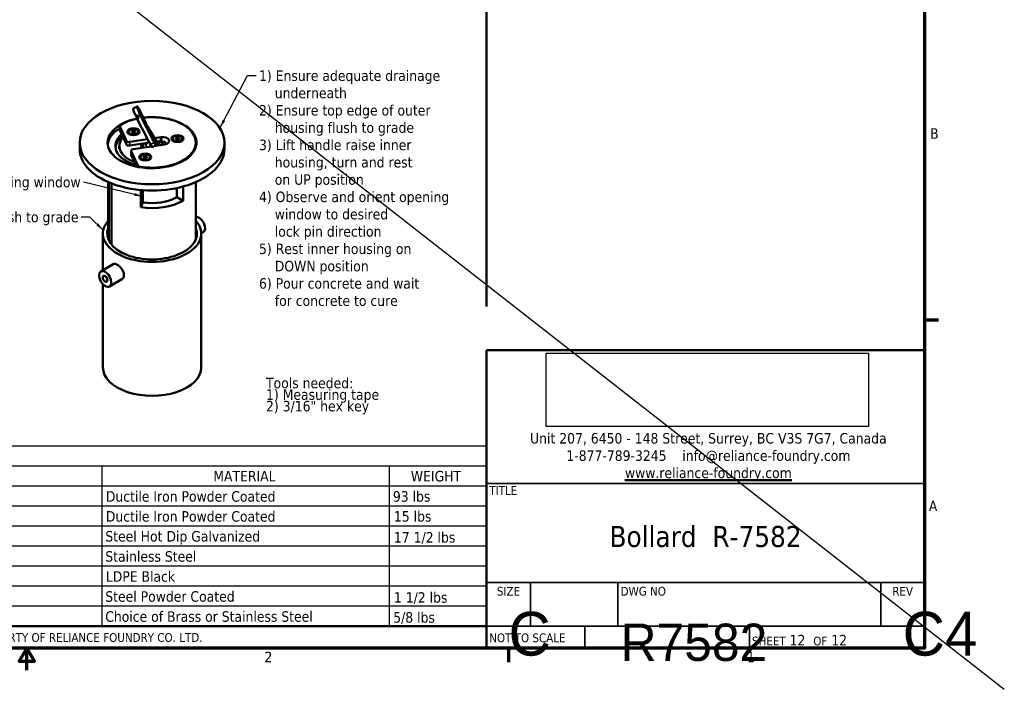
# Model space of a CAD drawing. Header units: feet. Extents: x -744 to -375, y 205 to 389.
# Tile 24 of 40: x -451 to -384, y 282 to 327. Entities that reach past the tile are written whole.
import ezdxf
from ezdxf.enums import TextEntityAlignment as Align

# ---------------------------------------------------------------- set-up
doc = ezdxf.new("R2018")
doc.units = ezdxf.units.FT
doc.header["$MEASUREMENT"] = 0
for name, color, linetype, lineweight in [('Border (ANSI)', 7, 'Continuous', 70), ('Symbol (ANSI)', 7, 'Continuous', 25), ('Title (ANSI)', 7, 'Continuous', 50), ('Visible (ANSI)', 7, 'Continuous', 50), ('Visible Narrow (ANSI)', 7, 'Continuous', 35)]:
    doc.layers.add(name, color=color, linetype=linetype, lineweight=lineweight)
doc.layers.add('RD_P_Text', color=1, linetype='Continuous')
doc.styles.add('Note Text (ANSI)', font='tahoma.ttf')
doc.styles.get("Standard").update_dxf_attribs({"font": 'font31.shx'})
doc.styles.add('Text Style38', font='tahoma.ttf')
doc.dimstyles.new('Default (ANSI)$7', dxfattribs={"dimscale": 5.882353, "dimtxt": 0.12, "dimasz": 0.098425, "dimexe": 0.125, "dimexo": 0.0625, "dimgap": 0.031496, "dimtad": 0, "dimtih": 1, "dimtoh": 1, "dimdec": 3, "dimrnd": 1e-08, "dimzin": 3, "dimdsep": 46, "dimlunit": 5, "dimtxsty": 'Note Text (ANSI)', "dimcen": 0.09, "dimdle": 0.393701, "dimclrd": 256, "dimclre": 256, "dimclrt": 256, "dimadec": 0, "dimazin": 1, "dimtfac": 1, "dimtofl": 0, "dimtmove": 0, "dimatfit": 3, "dimfxl": 1, "dimfrac": 2, "dimtolj": 1, "dimtzin": 4, "dimlwd": -1, "dimlwe": -1, "dimarcsym": 0})
picture_1 = doc.add_image_def('image1.bmp', size_in_pixel=(500, 114))

# ---------------------------------------------------------------- blocks, each defined once
blk = doc.blocks.new('Borders Default Border')
at = {"layer": 'Border (ANSI)'}
for p, q in [((21.25, 4.25), (21.41, 4.25)), ((16.5, 0.5), (16.5, 0.34))]:
    blk.add_line(p, q, dxfattribs=at)
at = {"layer": 'Border (ANSI)', "flags": 128}
for points in [[(0.75, 0.5), (0.75, 16.5), (21.25, 16.5), (21.25, 0.5), (0.75, 0.5)], [(11, 0.25), (11, 0.5), (10.913, 0.35), (11.087, 0.35), (11, 0.5)]]:
    blk.add_lwpolyline(points, dxfattribs=at)
at = {"layer": 'Border (ANSI)', "char_height": 0.12, "attachment_point": 7, "style": 'Note Text (ANSI)'}
for s, insert in [('B', (21.313, 6.315)), ('A', (21.299, 2.065)), ('2', (13.714, 0.34)), ('1', (19.223, 0.34))]:
    blk.add_mtext(s, dxfattribs=dict(at, insert=insert))
blk = doc.blocks.new('Title Blocks ANSI - Large')
at = {"layer": 'Title (ANSI)'}
for p, q in [((21.945, 3.586), (21.945, 16.186)), ((16.945, 15.686), (16.945, 4.086)), ((21.945, 3.586), (16.945, 3.586)), ((16.945, 0.186), (16.945, 3.586)), ((21.945, 0.186), (21.945, 3.586)), ((1.445, 0.436), (16.945, 0.436)), ((10.265, 0.186), (21.945, 0.186))]:
    blk.add_line(p, q, dxfattribs=at)
at = {"layer": 'Title (ANSI)', "lineweight": 35}
for p, q in [((16.945, 2.066), (21.945, 2.066)), ((21.945, 0.936), (16.945, 0.936)), ((17.445, 0.436), (17.445, 0.936)), ((18.445, 0.436), (18.445, 0.936)), ((21.445, 0.436), (21.445, 0.936)), ((21.945, 0.436), (16.945, 0.436)), ((18.065, 0.436), (18.065, 0.186)), ((19.945, 0.436), (19.945, 0.186))]:
    blk.add_line(p, q, dxfattribs=at)
at = {"layer": 'Title (ANSI)', "style": 'Text Style38'}
for s, p in [('TITLE', (16.975, 2.036)), ('DWG NO', (18.475, 0.886))]:
    blk.add_text(s, height=0.1, dxfattribs=at).set_placement(p, align=Align.TOP_LEFT)
for s, p in [('SIZE', (17.195, 0.886)), ('REV', (21.695, 0.886))]:
    blk.add_text(s, height=0.1, dxfattribs=at).set_placement(p, align=Align.TOP_CENTER)
blk.add_text('NOT TO SCALE', height=0.1, dxfattribs=at).set_placement((16.975, 0.224), align=Align.BOTTOM_LEFT)
at = {"layer": 'Title (ANSI)', "insert": (19.477, 2.642), "char_height": 0.12, "attachment_point": 2, "line_spacing_factor": 0.987884, "style": 'Note Text (ANSI)'}
blk.add_mtext('\\fTahoma|b0|i0;\\H0.1200;Unit 207, 6450 - 148 Street, Surrey, BC V3S 7G7, Canada\\P\\fTahoma|b0|i0;\\H0.1200;1-877-789-3245    info@reliance-foundry.com\\P\\fTahoma|b0|i0;\\H0.1200;\\Lwww.reliance-foundry.com', dxfattribs=at)
at = {"layer": 'Title (ANSI)', "style": 'Note Text (ANSI)'}
for s, insert, char_height, width, attachment_point in [('\\fTahoma|b0|i0;\\H0.2400;Bollard  R-7582', (19.445, 1.459), 0.24, 4.94, 5), ('\\fTahoma|b0|i0;\\H0.1000;\\LCOPYRIGHT RESERVED\\l\\fTahoma|b0|i0;\\H0.1000;     THIS PLAN DRAWING AND DESIGN ARE, AND AT ALL TIMES REMAIN, THE EXCLUSIVE PROPERTY OF RELIANCE FOUNDRY CO. LTD.', (9.12, 0.358), 0.1, 14.8366, 2)]:
    blk.add_mtext(s, dxfattribs=dict(at, insert=insert, char_height=char_height, width=width, attachment_point=attachment_point))
at = {"layer": 'Title (ANSI)', "insert": (19.975, 0.216), "char_height": 0.12, "attachment_point": 7, "style": 'Note Text (ANSI)'}
blk.add_mtext('\\fTahoma|b0|i0;\\H0.1000;SHEET\\fTahoma|b0|i0;\\H0.1200; 12  \\fTahoma|b0|i0;\\H0.1000;OF\\fTahoma|b0|i0;\\H0.1200; 12 ', dxfattribs=at)
at = {"layer": 'Title (ANSI)', "lineweight": 30, "flags": 104}
for tag, height, p in [('Sheet_Size', 0.18, (17.195, 0.601)), ('REVISION_NUMBER', 0.12, (21.695, 0.601))]:
    blk.add_attdef(tag, text='', height=height, dxfattribs=at).set_placement(p, align=Align.MIDDLE_CENTER)
blk.add_attdef('PART_NUMBER', text='', height=0.18, dxfattribs=at).set_placement((18.475, 0.466), align=Align.BOTTOM_LEFT)
image = blk.add_image(picture_1, insert=(17.625, 2.715), size_in_units=(3.68, 0.839))
image.dxf.flags = 7
blk = doc.blocks.new('PARTS LIST11')
at = {"layer": 'Symbol (ANSI)'}
for p, q in [((16.247, 2.807), (0.75, 2.807)), ((16.247, 2.807), (16.247, 2.578)), ((16.247, 2.578), (0.75, 2.578)), ((11.856, 2.578), (11.856, 2.35)), ((15.139, 2.578), (15.139, 2.35)), ((16.247, 2.578), (16.247, 2.35)), ((16.247, 2.35), (0.75, 2.35)), ((11.856, 2.35), (11.856, 0.75)), ((15.139, 2.35), (15.139, 0.75)), ((16.247, 2.35), (16.247, 0.75)), ((16.247, 2.121), (0.75, 2.121)), ((16.247, 1.893), (0.75, 1.893)), ((16.247, 1.664), (0.75, 1.664)), ((16.247, 1.436), (0.75, 1.436)), ((16.247, 1.207), (0.75, 1.207)), ((16.247, 0.979), (0.75, 0.979)), ((16.247, 0.75), (0.75, 0.75))]:
    blk.add_line(p, q, dxfattribs=at)
at = {"layer": 'Symbol (ANSI)', "char_height": 0.12, "attachment_point": 7, "style": 'Note Text (ANSI)'}
for s, insert in [('MATERIAL', (13.13, 2.404)), ('WEIGHT', (15.385, 2.401)), ('Ductile Iron Powder Coated', (11.903, 2.17)), ('93 lbs', (15.18, 2.17)), ('Ductile Iron Powder Coated', (11.903, 1.942)), ('15 lbs', (15.192, 1.942)), ('Steel Hot Dip Galvanized', (11.897, 1.683)), ('17 1/2 lbs', (15.192, 1.69)), ('Stainless Steel', (11.897, 1.485)), ('LDPE Black', (11.903, 1.256)), ('Steel Powder Coated', (11.897, 1.028)), ('1 1/2 lbs', (15.192, 1.004)), ('Choice of Brass or Stainless Steel', (11.896, 0.799)), ('5/8 lbs', (15.184, 0.776))]:
    blk.add_mtext(s, dxfattribs=dict(at, insert=insert))

msp = doc.modelspace()

# ---------------------------------------------------------------- linework, layer by layer
at = {"layer": 'RD_P_Text', "flags": 128}
msp.add_lwpolyline([(-514.91607, 384.18124), (-384.38489, 282.16714)], dxfattribs=at)
at = {"layer": 'Visible (ANSI)', "color": 3}
for p, q in [((-442.87926, 321.16519), (-442.62178, 321.30654)), ((-442.03949, 320.18163), (-442.42002, 320.99944)), ((-443.79673, 319.74281), (-443.79673, 319.98327)), ((-443.79047, 319.95587), (-443.34265, 318.99345)), ((-443.34265, 318.75299), (-443.79047, 319.71542)), ((-443.19447, 319.60548), (-443.19447, 319.55578)), ((-443.0624, 319.40126), (-443.09921, 319.42262)), ((-442.98382, 319.56886), (-442.98007, 319.64583)), ((-442.86995, 319.52851), (-442.98382, 319.56886)), ((-442.98007, 319.64583), (-442.86244, 319.68244)), ((-442.98007, 319.56753), (-442.98007, 319.64583)), ((-442.75232, 319.56512), (-442.86995, 319.52851)), ((-442.86244, 319.55606), (-442.86244, 319.68244)), ((-442.86244, 319.68244), (-442.74857, 319.64209)), ((-442.74857, 319.64209), (-442.75232, 319.56512)), ((-442.66999, 319.40126), (-442.63317, 319.42262)), ((-442.53792, 319.60548), (-442.53792, 319.55578)), ((-441.15827, 318.69487), (-441.91688, 319.95475)), ((-441.3735, 318.75032), (-441.75403, 319.56813)), ((-441.72657, 319.54575), (-441.20947, 318.68697)), ((-446.47865, 318.45408), (-446.47865, 318.87487)), ((-443.11751, 318.91859), (-441.91624, 319.10395)), ((-441.94319, 318.85934), (-443.11751, 318.67814)), ((-442.21355, 318.78694), (-441.97343, 318.82399)), ((-441.61756, 318.57245), (-441.36008, 318.7138)), ((-440.79393, 318.75109), (-441.48695, 318.64415)), ((-441.44808, 319.17619), (-441.0223, 319.24189)), ((-441.0223, 319.00143), (-441.3156, 318.95618)), ((-441.2987, 318.9281), (-441.1141, 318.95658)), ((-441.0223, 319.24189), (-441.0223, 319.00143)), ((-441.0223, 319.24189), (-440.96521, 318.93885)), ((-440.89832, 318.73498), (-441.0223, 319.00143)), ((-440.87223, 318.73901), (-440.96521, 318.93885)), ((-440.24206, 319.14991), (-440.24206, 319.10021)), ((-440.10999, 318.94569), (-440.1468, 318.96706)), ((-440.03141, 319.1133), (-440.02766, 319.19027)), ((-439.91754, 319.07295), (-440.03141, 319.1133)), ((-440.02766, 319.19027), (-439.91003, 319.22688)), ((-440.02766, 319.19027), (-440.02766, 319.11197)), ((-439.79991, 319.10956), (-439.91754, 319.07295)), ((-439.91003, 319.22688), (-439.79616, 319.18653)), ((-439.91003, 319.1005), (-439.91003, 319.22688)), ((-439.79616, 319.18653), (-439.79991, 319.10956)), ((-439.71758, 318.94569), (-439.68076, 318.96706)), ((-439.58551, 319.14991), (-439.58551, 319.10021)), ((-438.67718, 318.64644), (-438.67718, 318.8869)), ((-436.75806, 318.45408), (-436.75806, 318.87487)), ((-443.81843, 318.45408), (-443.81843, 318.64644)), ((-443.02539, 318.32554), (-443.02539, 318.08509)), ((-443.01912, 318.29815), (-442.5713, 317.33572)), ((-442.64859, 317.26137), (-443.01912, 318.05769)), ((-441.65085, 318.61886), (-442.88914, 318.42779)), ((-442.28045, 318.52172), (-442.34353, 318.65729)), ((-442.0117, 318.56318), (-442.01351, 318.56708)), ((-442.40337, 317.9053), (-442.40337, 317.8556)), ((-442.2713, 317.70107), (-442.30812, 317.72244)), ((-442.19272, 317.86868), (-442.18897, 317.94565)), ((-442.07885, 317.82833), (-442.19272, 317.86868)), ((-442.18897, 317.94565), (-442.07134, 317.98226)), ((-442.18897, 317.86735), (-442.18897, 317.94565)), ((-441.96123, 317.86494), (-442.07885, 317.82833)), ((-442.07134, 317.85588), (-442.07134, 317.98226)), ((-442.07134, 317.98226), (-441.95747, 317.94191)), ((-441.95747, 317.94191), (-441.96123, 317.86494)), ((-441.87889, 317.70107), (-441.84208, 317.72244)), ((-441.74682, 317.9053), (-441.74682, 317.8556)), ((-444.55953, 312.39701), (-444.55953, 316.22586)), ((-444.53219, 312.33117), (-444.53219, 316.21398)), ((-444.34188, 316.13593), (-444.34188, 312.0284)), ((-438.67718, 312.39701), (-438.67718, 316.22586)), ((-442.37959, 314.53375), (-442.37959, 315.68976)), ((-442.22734, 315.67728), (-442.22734, 314.86095)), ((-439.95458, 315.21165), (-439.95458, 315.82432)), ((-439.53863, 315.9244), (-439.53863, 314.97212)), ((-442.37959, 314.53375), (-442.22734, 314.86095)), ((-439.95458, 315.21165), (-439.53863, 314.97212)), ((-444.9185, 310.30868), (-444.9185, 312.76732)), ((-438.17709, 312.85458), (-438.31824, 312.7733)), ((-438.31822, 303.77392), (-438.31822, 312.76732)), ((-445.05962, 310.22741), (-444.22288, 310.70926)), ((-444.92573, 309.80931), (-444.92586, 309.81426)), ((-444.77619, 309.54962), (-444.77197, 309.54702)), ((-444.48177, 309.22396), (-443.64503, 309.7058)), ((-444.9185, 303.77392), (-444.9185, 309.36938))]:
    msp.add_line(p, q, dxfattribs=at)
for centre, major_axis, ratio in [((-441.61836, 318.87487), (-4.86029, 0), 0.5758617), ((-442.86619, 319.60548), (0.40529, 0), 0.5758617), ((-442.86619, 319.60548), (-0.32828, 0), 0.5758617), ((-439.91378, 319.14991), (0.40529, 0), 0.5758617), ((-439.91378, 319.14991), (-0.32828, 0), 0.5758617), ((-442.0751, 317.9053), (0.40529, 0), 0.5758617), ((-442.0751, 317.9053), (0.32828, 0), 0.5758617), ((-444.7707, 309.72568), (-0.28893, 0.50173), 0.57809312), ((-444.7707, 309.72568), (-0.11265, 0.19562), 0.57809312), ((-444.7707, 309.72568), (0.10946, -0.19009), 0.57809312)]:
    msp.add_ellipse(centre, major_axis=major_axis, ratio=ratio, dxfattribs=at)
for centre, major_axis, ratio, start_param, end_param in [((-441.20639, 318.72833), (-1.41539, 2.57822), 0.05159787, 6.11892581, 7.7649932), ((-441.61836, 318.87487), (2.98529, 0), 0.5758617, 1.90709279, 8.05527026), ((-441.46387, 318.58698), (-1.41539, 2.57822), 0.05159787, 0, 0.56373844), ((-442.66451, 320.58098), (-0.13446, 0.24493), 0.05159787, 4.12895158, 5.3236453), ((-442.49506, 321.12407), (-0.08846, 0.16114), 0.05159787, 3.80036685, 6.11892581), ((-443.61291, 319.98327), (-0.18382, 0), 0.5758617, 5.52103932, 6.54498469), ((-441.61836, 318.8869), (-2.94118, 0), 0.5758617, 5.0514022, 5.52103932), ((-441.46387, 318.58698), (-1.41539, 2.57822), 0.05159787, 0.75380996, 1.48180789), ((-441.33513, 318.65765), (1.41539, -2.57822), 0.05159787, 3.79911685, 3.80161685), ((-441.61836, 318.8869), (2.94118, 0), 0.5758617, 4.42733742, 8.05620205), ((-441.96445, 320.057), (0.08846, -0.16114), 0.05159787, 3.80036685, 5.37116318), ((-441.61836, 318.64644), (-2.98529, 0), 0.5758617, 5.53027306, 6.21669747), ((-441.61836, 318.64644), (-2.46324, 0), 0.5758617, 5.69064474, 7.39932465), ((-443.61291, 319.74281), (-0.18382, 0), 0.5758617, 0, 0.26179939), ((-442.86619, 319.55578), (-0.32828, 0), 0.5758617, 0, 1.04634554), ((-442.86619, 319.45447), (0.22059, 0), 0.5758617, 3.53720145, 3.55846032), ((-442.86619, 319.55578), (0.32828, 0), 0.5758617, 5.23683977, 6.28318531), ((-442.86619, 319.45447), (0.22059, 0), 0.5758617, 5.86631764, 5.88757651), ((-441.67899, 319.4435), (-0.08846, 0.16114), 0.05159787, 5.37116318, 6.94195951), ((-441.61836, 318.64644), (-2.20007, 0), 0.5758617, 5.80025265, 7.28971674), ((-441.61836, 318.45408), (-2.46324, 0), 0.5758617, 5.64499408, 6.21532698), ((-443.16509, 319.02084), (-0.18382, 0), 0.5758617, 0.26179939, 1.83259571), ((-443.16509, 318.78039), (-0.18382, 0), 0.5758617, 0.26179939, 1.83259571), ((-442.16597, 318.68469), (-0.18382, 0), 0.5758617, 4.97418837, 6.54498469), ((-441.71351, 318.70667), (-0.3, -0.13959), 0.78968988, 4.81087791, 6.28318531), ((-441.93004, 319.05205), (-0.16666, -0.07755), 0.78968988, 1.66928525, 1.8161323), ((-441.70602, 318.73359), (0.08846, -0.16114), 0.05159787, 4.62340054, 6.28318531), ((-441.44854, 318.87494), (0.08846, -0.16114), 0.05159787, 4.62340054, 6.94195951), ((-441.06652, 318.85433), (-0.18382, 0), 0.5758617, 4.3406502, 4.97418837), ((-440.90812, 318.99649), (0.44118, 0), 0.5758617, 4.97418837, 8.11578102), ((-440.90812, 318.81615), (0.22059, 0), 0.5758617, 5.92911413, 8.11578102), ((-439.91378, 319.10021), (-0.32828, 0), 0.5758617, 0, 1.04634554), ((-439.91378, 318.99891), (0.22059, 0), 0.5758617, 3.53720145, 3.55846032), ((-439.91378, 319.10021), (0.32828, 0), 0.5758617, 5.23683977, 6.28318531), ((-439.91378, 318.99891), (0.22059, 0), 0.5758617, 5.86631764, 5.88757651), ((-441.61836, 318.64644), (2.98529, 0), 0.5758617, 0.06648783, 0.17571435), ((-441.61836, 318.45408), (4.86029, 0), 0.5758617, 3.14159265, 6.28318531), ((-442.84156, 318.32554), (-0.18382, 0), 0.5758617, 4.97418837, 6.54498469), ((-442.84156, 318.08509), (-0.18382, 0), 0.5758617, 0, 0.26179939), ((-441.61836, 318.64644), (2.94118, 0), 0.5758617, 6.23855432, 6.28318531), ((-442.0751, 317.8556), (-0.32828, 0), 0.5758617, 0, 1.04634554), ((-442.0751, 317.75429), (0.22059, 0), 0.5758617, 3.53720145, 3.55846032), ((-442.0751, 317.8556), (0.32828, 0), 0.5758617, 5.23683977, 6.28318531), ((-442.0751, 317.75429), (0.22059, 0), 0.5758617, 5.86631764, 5.88757651), ((-442.39374, 317.36312), (-0.18382, 0), 0.5758617, 0.26179939, 1.28574476), ((-441.61836, 316.16975), (-2.94118, 0), 0.5758617, 1.30899694, 2.35619449), ((-441.61836, 316.16975), (2.35294, 0), 0.5758617, 4.45058959, 5.49778714), ((-441.61836, 312.76732), (-3.30014, 0), 0.5758617, 5.81243464, 9.89552863), ((-438.46602, 313.35631), (0.28893, -0.50173), 0.57809312, 0, 2.90006368), ((-441.61836, 312.76732), (3.01065, 0), 0.5758617, 2.92634289, 6.49843507), ((-441.61836, 303.77392), (3.30014, 0), 0.5758617, 3.14159265, 6.28318531)]:
    msp.add_ellipse(centre, major_axis=major_axis, ratio=ratio, start_param=start_param, end_param=end_param, dxfattribs=at)
for points in [[(-442.73133, 320.72723), (-442.66668, 320.7052), (-442.60133, 320.68034), (-442.53672, 320.6537)], [(-442.53482, 320.64961), (-442.55331, 320.57714), (-442.57081, 320.49918), (-442.58686, 320.41674)]]:
    msp.add_open_spline(points, degree=3, dxfattribs=at)
for points, weights in [([(-442.86244, 319.55606), (-442.88092, 319.54535), (-442.89736, 319.53822)], [1, 1.04394298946, 1.06292179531]), ([(-442.83392, 319.53972), (-442.84744, 319.54659), (-442.86244, 319.55606)], [1.05587158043, 1.03659021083, 1]), ([(-439.91003, 319.1005), (-439.92851, 319.08979), (-439.94495, 319.08266)], [1, 1.04394298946, 1.06292179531]), ([(-439.88151, 319.08416), (-439.89503, 319.09103), (-439.91003, 319.1005)], [1.05587158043, 1.03659021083, 1]), ([(-442.07134, 317.85588), (-442.08982, 317.84517), (-442.10626, 317.83804)], [1, 1.04394298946, 1.06292179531]), ([(-442.04282, 317.83954), (-442.05634, 317.84641), (-442.07134, 317.85588)], [1.05587158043, 1.03659021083, 1])]:
    msp.add_rational_spline(points, weights, degree=2, dxfattribs=at)
msp.add_open_spline([(-444.22288, 310.70926), (-444.19119, 310.7275), (-444.15023, 310.73455), (-444.05643, 310.72095), (-444.00343, 310.7002), (-443.90039, 310.64086), (-443.84363, 310.59841), (-443.736, 310.49591), (-443.68522, 310.43581), (-443.60357, 310.31533), (-443.56723, 310.24684), (-443.51855, 310.11014), (-443.50632, 310.04185), (-443.50632, 309.92271), (-443.51855, 309.8641), (-443.56723, 309.76764), (-443.60357, 309.72984), (-443.64461, 309.70605), (-443.64482, 309.70593), (-443.64503, 309.7058)], degree=3, knots=[0.7570084, 0.7570084, 0.7570084, 0.7570084, 1.13258932, 1.13258932, 1.51011082, 1.51011082, 1.88763231, 1.88763231, 2.26515381, 2.26515381, 2.64268772, 2.64268772, 3.02022163, 3.02022163, 3.39775555, 3.39775555, 3.77528946, 3.77528946, 3.77723004, 3.77723004, 3.77723004, 3.77723004], dxfattribs=at)
at = {"layer": 'Visible Narrow (ANSI)'}
for p, q in [((-443.79047, 319.71542), (-443.79047, 319.95587)), ((-441.74015, 319.5383), (-441.72657, 319.54575)), ((-443.34265, 318.99345), (-443.34265, 318.75299)), ((-443.11751, 318.67814), (-443.11751, 318.91859)), ((-442.21355, 318.53204), (-442.21355, 318.78694)), ((-441.85271, 318.9287), (-441.70468, 318.61056)), ((-441.46468, 318.88471), (-441.72216, 318.74336)), ((-441.1141, 318.95658), (-441.1141, 318.70169)), ((-443.01912, 318.05769), (-443.01912, 318.29815)), ((-442.5713, 317.33572), (-442.5713, 317.2457)), ((-442.44544, 317.22305), (-442.44544, 317.26153))]:
    msp.add_line(p, q, dxfattribs=at)

# ---------------------------------------------------------------- block references
at = {"color": 2, "xscale": 5.88235294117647, "yscale": 5.88235294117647, "zscale": 5.88235294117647}
msp.add_blockref('Borders Default Border', (-514.74035, 281.98742), dxfattribs=at)
at = {"color": 2}
ref = msp.add_blockref('Title Blocks ANSI - Large', (-518.82967, 283.83498), dxfattribs=dict(at, xscale=5.88235294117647, yscale=5.88235294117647, zscale=5.88235294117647))
lines = msp.add_mtext('R7582', dxfattribs={"layer": 'Title (ANSI)', "insert": (-410.15212, 286.57565), "char_height": 2.5, "attachment_point": 1})
ref.add_attrib('PART_NUMBER', '', (-410.15212, 286.57565), dxfattribs={"flags": 104}).embed_mtext(lines)
lines = msp.add_mtext('C', dxfattribs={"layer": 'Title (ANSI)', "insert": (-417.68153, 287.37054), "char_height": 2.94118, "attachment_point": 1})
ref.add_attrib('Sheet_Size', '', (-417.68153, 287.37054), dxfattribs={"flags": 104}).embed_mtext(lines)
lines = msp.add_mtext('C4', dxfattribs={"layer": 'Title (ANSI)', "insert": (-391.21094, 287.37054), "char_height": 2.941176, "attachment_point": 1})
ref.add_attrib('REVISION_NUMBER', '', (-391.21094, 287.37054), dxfattribs={"flags": 104}).embed_mtext(lines)
at = {"layer": 'Symbol (ANSI)', "xscale": 5.88235294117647, "yscale": 5.88235294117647, "zscale": 5.88235294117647}
msp.add_blockref('PARTS LIST11', (-514.74035, 281.98742), dxfattribs=at)

# ---------------------------------------------------------------- texts
at = {"layer": 'Symbol (ANSI)', "color": 2, "char_height": 0.7058824, "attachment_point": 1, "style": 'Note Text (ANSI)'}
for s, insert, width, line_spacing_factor in [('{\\fTahoma|b0|i0;1) Ensure adequate drainage\\P\\fTahoma|b0|i0;    underneath\\P\\fTahoma|b0|i0;2) Ensure top edge of outer\\P\\fTahoma|b0|i0;    housing flush to grade\\P\\fTahoma|b0|i0;3) Lift handle raise inner\\P\\fTahoma|b0|i0;    housing, turn and rest\\P\\fTahoma|b0|i0;    on UP position\\P\\fTahoma|b0|i0;4) Observe and orient opening\\P\\fTahoma|b0|i0;    window to desired\\P\\fTahoma|b0|i0;    lock pin direction\\P\\fTahoma|b0|i0;5) Rest inner housing on\\P\\fTahoma|b0|i0;    DOWN position\\P\\fTahoma|b0|i0;6) Pour concrete and wait\\P\\fTahoma|b0|i0;    for concrete to cure}', (-434.43621, 323.72597), 13.1040141, 0.987884), ('{\\fTahoma|b0|i0;Tools needed:\\P\\fTahoma|b0|i0;1) Measuring tape\\P\\fTahoma|b0|i0;2) 3/16" hex key\\P}', (-433.96478, 303.08534), 7.7824385, 0.658589)]:
    msp.add_mtext(s, dxfattribs=dict(at, insert=insert, width=width, line_spacing_factor=line_spacing_factor))
at = {"layer": 'Symbol (ANSI)', "color": 2, "char_height": 0.7058824, "attachment_point": 3, "style": 'Note Text (ANSI)'}
for s, insert, width in [('{Opening window}', (-446.41527, 316.5776), 7.1451994), ('{This edge flush to grade}', (-446.55346, 314.23204), 10.4120508)]:
    msp.add_mtext(s, dxfattribs=dict(at, insert=insert, width=width))

# ---------------------------------------------------------------- leaders
at = {"layer": 'Symbol (ANSI)', "color": 2, "annotation_type": 0, "has_hookline": 1}
for points, hookline_direction, text_width in [([(-437.06511, 319.85391), (-435.20046, 323.37303), (-434.62149, 323.37303)], 0, 13.02398), ([(-442.22734, 315.25765), (-446.23, 316.22466)], 1, 7.10196), ([(-444.89608, 312.98843), (-445.78921, 313.8791), (-446.36819, 313.8791)], 1, 10.3896)]:
    msp.add_leader(points, dimstyle='Default (ANSI)$7', override={"dimtad": 0}, dxfattribs=dict(at, hookline_direction=hookline_direction, text_width=text_width))

doc.saveas('drawing.dxf')
